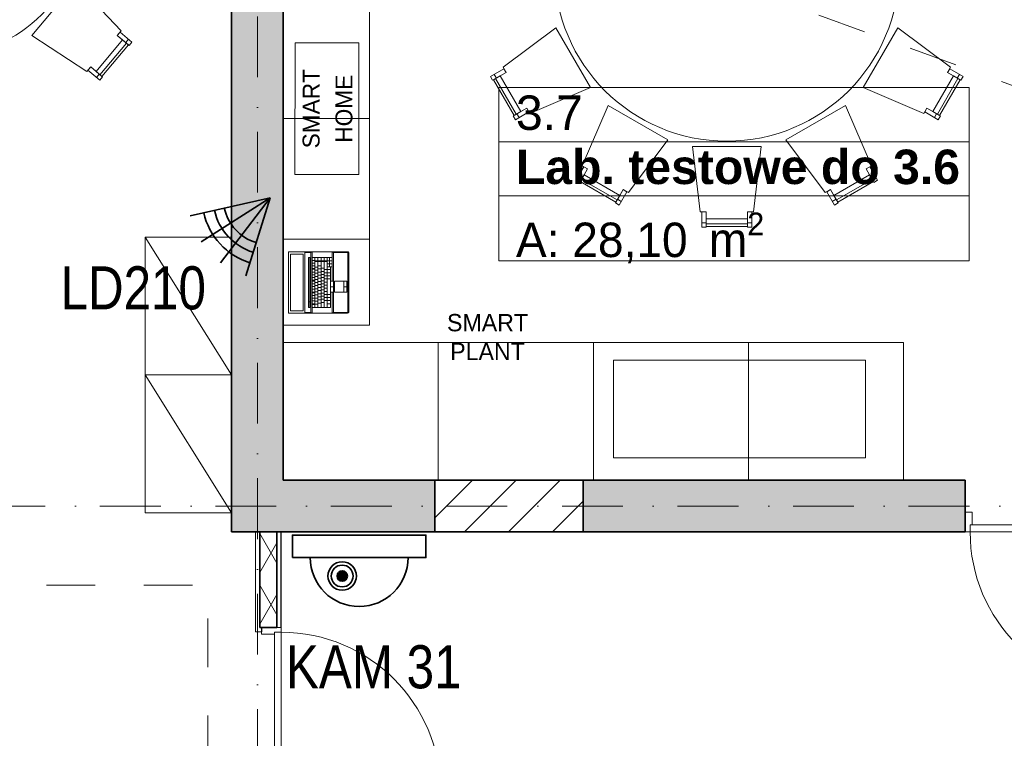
# Model space of a CAD drawing. Header units: millimetres. Extents: x -148444 to 51443, y -4810 to 453290.
# Tile 252 of 256: x 14199 to 19913, y 151908 to 156081. Entities that reach past the tile are written whole.
import ezdxf

# ---------------------------------------------------------------- set-up
doc = ezdxf.new("R2010")
doc.units = ezdxf.units.MM
for name, pattern in [('DASHDOTX2', [2, 1, -0.5, 0, -0.5]), ('Kropki i Kreski', [6.702778, 3.527778, -1.763889, 0, -1.411111]), ('Przerywana', [5.644444, 2.822222, -2.822222]), ('Wipeout_Contour', [1000, 0, -1000])]:
    doc.linetypes.add(name, pattern=pattern)
for name, color, linetype, lineweight in [('!!! CCTV', 1, 'Continuous', 35), ('!!!SSWiN', 3, 'Continuous', 35), ('!!!SSWiN-opis', 6, 'DASHDOTX2', 18)]:
    doc.layers.add(name, color=color, linetype=linetype, lineweight=lineweight)
for name, color, linetype in [('!!! CCTV -opis', 1, 'Continuous'), ('- strefy pomieszczeń', 8, 'Continuous'), ('2D - Ogólne', 8, 'Continuous'), ('2D - Rysunki i Obrazki', 8, 'Continuous'), ('Drzwi Archicad', 8, 'Continuous'), ('Konstrukcja - Siatka mod', 8, 'Continuous'), ('Konstrukcja - Ściany działowe', 8, 'Continuous'), ('Konstrukcja - Ściany nośne wew..P', 8, 'Continuous'), ('Wnętrze - Umeblowanie', 8, 'Continuous')]:
    doc.layers.add(name, color=color, linetype=linetype)
doc.styles.add('GENERATED_STYLE_1', font='ARIALN.TTF')
doc.styles.get("Standard").update_dxf_attribs({"font": 'arial.ttf'})
doc.styles.add('STYL_AUTOMATYCZNY_1', font='arial.ttf')
doc.styles.add('STYL_AUTOMATYCZNY_2', font='arial.ttf')
doc.styles.add('STYL_AUTOMATYCZNY_6', font='txt')
doc.styles.add('STYL_AUTOMATYCZNY_8', font='txt')

# ---------------------------------------------------------------- blocks, each defined once
blk = doc.blocks.new('Czujka_PIR+AM')
for q in [(82.3, 47.5), (93.6, 16.5), (82.3, -47.5), (93.6, -16.5)]:
    blk.add_line((0, 0), q)
for radius in [79, 54.6, 66.3]:
    blk.add_arc((0, 0), radius, 330, 30)
blk.add_attdef('ADRES', (135.7, -10.4), '', height=22.5)
blk = doc.blocks.new('Kamera Kopułowa')
h = blk.add_hatch(color=1)
edge = h.paths.add_edge_path()
edge.add_arc((2.887, -2.378), 0.301, 0, 360)
at = {"color": 1}
blk.add_lwpolyline([(0, -1.308), (7.742, -1.308), (7.742, 0), (0, 0)], close=True, dxfattribs=at)
for radius in [0.827, 0.631, 0.301]:
    blk.add_circle((2.887, -2.378), radius, dxfattribs=at)
blk.add_arc((3.871, -1.308), 2.842, 180, 0, dxfattribs=at)

msp = doc.modelspace()

# ---------------------------------------------------------------- hatches: boundary and pattern name
at = {"layer": 'Konstrukcja - Ściany działowe', "linetype": 'Continuous', "lineweight": 13}
h = msp.add_hatch(dxfattribs=at)
h.set_pattern_fill('Izolacja_miękka_0005', color=8, style=0, pattern_type=2)
h.set_pattern_definition([(60, (-220940.59, 434684.62), (-129.90381, 75), []), (120, (-220940.59, 434684.62), (129.90381, 75), [])])
h.paths.add_polyline_path([(15592, 153106.9), (15592, 152552.4), (15602, 152552.4), (15692, 152552.4), (15692, 153106.9)])
at = {"layer": 'Konstrukcja - Ściany nośne wew..P', "linetype": 'Continuous', "lineweight": 13}
for points in [[(15428, 158356.9), (15428, 153106.9), (15728, 153106.9), (15728, 158356.9)], [(16608, 153106.9), (16608, 153406.9), (15728, 153406.9), (15728, 153106.9)], [(17468, 153106.9), (19686.4, 153106.9), (19686.4, 153406.9), (17468, 153406.9)]]:
    msp.add_hatch(color=8, dxfattribs=at).paths.add_polyline_path(points)
h = msp.add_hatch(dxfattribs=at)
h.set_pattern_fill('Bloczki_ceramiczne_0005', color=8, style=0, pattern_type=2)
h.set_pattern_definition([(45, (-220940.59, 434684.62), (-127.27922, 127.27922), [])])
h.paths.add_polyline_path([(16608, 153406.9), (16608, 153106.9), (17468, 153106.9), (17468, 153406.9)])

# ---------------------------------------------------------------- linework, layer by layer
at = {"layer": '- strefy pomieszczeń', "color": 8, "linetype": 'Continuous', "lineweight": 13, "ltscale": 100}
for p, q in [((16978.7, 155686.3), (19708.7, 155686.3)), ((16978.7, 155372), (16978.7, 155686.3)), ((19708.7, 155686.3), (19708.7, 155372)), ((19708.7, 155372), (16978.7, 155372)), ((16978.7, 155372), (19708.7, 155372)), ((16978.7, 155057.7), (16978.7, 155372)), ((19708.7, 155372), (19708.7, 155057.7)), ((19708.7, 155057.7), (16978.7, 155057.7)), ((16978.7, 155057.7), (19708.7, 155057.7)), ((16978.7, 154681.2), (16978.7, 155057.7)), ((19708.7, 155057.7), (19708.7, 154681.2)), ((19708.7, 154681.2), (16978.7, 154681.2))]:
    msp.add_line(p, q, dxfattribs=at)
at = {"color": 8, "linetype": 'Continuous', "lineweight": 35, "ltscale": 100, "flags": 128}
for points in [[(17468, 153406.9), (16608, 153406.9)], [(16608, 153106.9), (17468, 153106.9)]]:
    msp.add_lwpolyline(points, dxfattribs=at)
at = {"layer": '2D - Ogólne', "color": 8, "linetype": 'Przerywana', "lineweight": 13, "ltscale": 100, "flags": 128}
msp.add_lwpolyline([(13790.4, 152797.8), (15290.4, 152797.8), (15290.4, 151297.8), (13790.4, 151297.8)], close=True, dxfattribs=at)
at = {"layer": 'Drzwi Archicad', "color": 8, "linetype": 'Continuous', "lineweight": 35, "ltscale": 100}
for p, q in [((19686.4, 153221.9), (19686.4, 153406.9)), ((19686.4, 153106.9), (19686.4, 153221.9)), ((19686.4, 153106.9), (19686.4, 153221.9)), ((15692, 152552.4), (15602, 152552.4)), ((15692, 152552.4), (15602, 152552.4))]:
    msp.add_line(p, q, dxfattribs=at)
at = {"layer": 'Drzwi Archicad', "color": 8, "linetype": 'Continuous', "lineweight": 13, "ltscale": 100}
for p, q in [((19686.4, 153106.9), (19686.4, 153221.9)), ((19686.4, 153221.9), (19726.4, 153221.9)), ((19726.4, 153221.9), (19726.4, 153146.9)), ((19726.4, 153146.9), (19714.4, 153146.9)), ((19714.4, 153146.9), (19714.4, 153106.9)), ((20638.4, 153146.9), (19714.4, 153146.9)), ((19714.4, 153146.9), (19714.4, 153106.9)), ((19714.4, 153106.9), (19686.4, 153106.9)), ((19714.4, 153106.9), (20638.4, 153106.9)), ((15567, 152552.4), (15567, 152527.4)), ((15602, 152527.4), (15567, 152527.4)), ((15717, 152552.4), (15602, 152552.4)), ((15602, 152552.4), (15602, 152512.4)), ((15602, 152512.4), (15677, 152512.4)), ((15677, 152512.4), (15677, 152524.4)), ((15677, 152524.4), (15717, 152524.4)), ((15677, 151600.4), (15677, 152524.4)), ((15677, 152524.4), (15717, 152524.4)), ((15717, 152552.4), (15692, 152552.4)), ((15717, 152552.4), (15692, 152552.4)), ((15717, 152524.4), (15717, 152552.4)), ((15717, 152524.4), (15717, 151600.4))]:
    msp.add_line(p, q, dxfattribs=at)
for centre, start, end in [((20638.4, 153106.9), 180, 270), ((15717, 151600.4), 0, 90)]:
    msp.add_arc(centre, 924, start, end, dxfattribs=at)
at = {"layer": 'Konstrukcja - Siatka mod', "color": 8, "linetype": 'Kropki i Kreski', "lineweight": 13, "ltscale": 100}
for p, q in [((15578, 161462.8), (15578, 144498)), ((7290.5, 153256.9), (36735, 153256.9))]:
    msp.add_line(p, q, dxfattribs=at)
at = {"layer": 'Konstrukcja - Ściany działowe', "color": 8, "linetype": 'Continuous', "lineweight": 35, "ltscale": 100}
for p, q in [((15592, 153106.9), (15592, 152552.4)), ((15692, 152552.4), (15692, 153106.9)), ((15592, 152552.4), (15602, 152552.4)), ((15692, 152552.4), (15602, 152552.4))]:
    msp.add_line(p, q, dxfattribs=at)
at = {"layer": 'Konstrukcja - Ściany działowe', "color": 8, "linetype": 'Continuous', "lineweight": 13, "ltscale": 100}
for p, q in [((15567, 152552.4), (15567, 152527.4)), ((15602, 152527.4), (15567, 152527.4)), ((15717, 152552.4), (15692, 152552.4))]:
    msp.add_line(p, q, dxfattribs=at)
at = {"layer": 'Konstrukcja - Ściany działowe', "color": 8, "linetype": 'Continuous', "lineweight": 25, "ltscale": 100}
msp.add_line((15602, 152552.4), (15602, 152527.4), dxfattribs=at)
at = {"layer": 'Konstrukcja - Ściany działowe', "color": 8, "linetype": 'Continuous', "lineweight": 13, "ltscale": 100, "flags": 128}
for points in [[(15567, 153106.9), (15567, 152552.4)], [(15717, 153106.9), (15692, 153106.9)]]:
    msp.add_lwpolyline(points, dxfattribs=at)
at = {"layer": 'Konstrukcja - Ściany działowe', "color": 8, "linetype": 'Continuous', "lineweight": 25, "ltscale": 100, "flags": 128}
for points in [[(15592, 153106.9), (15567, 153106.9)], [(15717, 152552.4), (15717, 153106.9)]]:
    msp.add_lwpolyline(points, dxfattribs=at)
at = {"layer": 'Konstrukcja - Ściany działowe', "color": 8, "linetype": 'Continuous', "lineweight": 35, "ltscale": 100, "flags": 128}
msp.add_lwpolyline([(15692, 153106.9), (15592, 153106.9)], dxfattribs=at)
at = {"layer": 'Konstrukcja - Ściany nośne wew..P', "color": 8, "linetype": 'Continuous', "lineweight": 35, "ltscale": 100}
for p, q in [((16608, 153406.9), (16608, 153106.9)), ((17468, 153406.9), (17468, 153106.9)), ((19686.4, 153221.9), (19686.4, 153406.9)), ((19686.4, 153106.9), (19686.4, 153221.9))]:
    msp.add_line(p, q, dxfattribs=at)
at = {"layer": 'Konstrukcja - Ściany nośne wew..P', "color": 8, "linetype": 'Continuous', "lineweight": 35, "ltscale": 100, "flags": 128}
for points in [[(15428, 158356.9), (15428, 153106.9)], [(15728, 153406.9), (15728, 158356.9)], [(16608, 153406.9), (15728, 153406.9)], [(19686.4, 153406.9), (17468, 153406.9)], [(15428, 153106.9), (15728, 153106.9)], [(15728, 153106.9), (16608, 153106.9)], [(17468, 153106.9), (19686.4, 153106.9)]]:
    msp.add_lwpolyline(points, dxfattribs=at)
at = {"layer": 'Wnętrze - Umeblowanie', "color": 8, "linetype": 'Przerywana', "lineweight": 13, "ltscale": 100}
msp.add_line((21222.8, 155238.7), (18475.3, 156238.7), dxfattribs=at)
at = {"layer": 'Wnętrze - Umeblowanie', "color": 8, "linetype": 'Continuous', "lineweight": 13, "ltscale": 100}
for p, q in [((14664.8, 155761.1), (14818.7, 155944.5)), ((14830.9, 155966.9), (14814.9, 155947.7)), ((14644.9, 155745.2), (14661, 155764.3)), ((16952.6, 155763.1), (16965.1, 155741.5)), ((19652.1, 155763.1), (19639.6, 155741.5)), ((16960.8, 155739), (17080.5, 155531.7)), ((19524.2, 155531.7), (19643.9, 155739)), ((17097.3, 155512.5), (17084.8, 155534.2)), ((19507.4, 155512.5), (19519.9, 155534.2)), ((17439.6, 155170.3), (17461.2, 155157.8)), ((17458.7, 155153.5), (17666, 155033.8)), ((18938.7, 155033.8), (19146, 155153.5)), ((19165.2, 155170.3), (19143.5, 155157.8)), ((17690.2, 155025.6), (17668.5, 155038.1)), ((18914.6, 155025.6), (18936.2, 155038.1)), ((18157.7, 154900.3), (18182.7, 154900.3)), ((18447.1, 154900.3), (18422.1, 154900.3)), ((18182.7, 154895.3), (18422.1, 154895.3)), ((14928, 154818.2), (15428, 154018.2)), ((15757.9, 154732.4), (15757.9, 154377.4)), ((15758.3, 154732.4), (15757.9, 154732.4)), ((15759.2, 154732.4), (15758.3, 154732.4)), ((15760.5, 154732.4), (15759.2, 154732.4)), ((15762.1, 154732.4), (15760.5, 154732.4)), ((15763.6, 154732.4), (15762.1, 154732.4)), ((15764.8, 154732.4), (15763.6, 154732.4)), ((15765.7, 154732.4), (15764.8, 154732.4)), ((16102.1, 154732.4), (15765.7, 154732.4)), ((15853.1, 154732.4), (15853.1, 154377.4)), ((15888.1, 154728.4), (15853.1, 154728.4)), ((15888.1, 154728.9), (15888.4, 154729.7)), ((15888.1, 154728.9), (15888.1, 154380.8)), ((15888.4, 154729.7), (15890.8, 154731.2)), ((15890.8, 154731.2), (15895.2, 154732.3)), ((15896.1, 154732.4), (15895.2, 154732.3)), ((15896.1, 154699.9), (15896.1, 154732.4)), ((16012.1, 154699.9), (16012.1, 154732.4)), ((16013, 154732.3), (16012.1, 154732.4)), ((16017.4, 154731.2), (16013, 154732.3)), ((16019.8, 154729.7), (16017.4, 154731.2)), ((16020.1, 154728.9), (16019.8, 154729.7)), ((16020.1, 154562.9), (16020.1, 154728.9)), ((16101.7, 154728.4), (16020.1, 154728.4)), ((16102.8, 154728.1), (16101.7, 154728.4)), ((16104.4, 154731.9), (16102.1, 154732.4)), ((16103.5, 154727.7), (16102.8, 154728.1)), ((16103.9, 154727.1), (16103.5, 154727.7)), ((16104.1, 154726), (16103.9, 154727.1)), ((16106.4, 154730.6), (16104.4, 154731.9)), ((16107.7, 154728.7), (16106.4, 154730.6)), ((16108.1, 154726.4), (16107.7, 154728.7)), ((15771.1, 154389.9), (15771.1, 154719.9)), ((15771.1, 154719.9), (15843, 154719.9)), ((15843, 154719.9), (15843, 154389.9)), ((15875.1, 154409.9), (15875.1, 154699.9)), ((15875.1, 154699.9), (15882.1, 154699.9)), ((15882.1, 154699.9), (15882.1, 154409.9)), ((15896.1, 154409.9), (15896.1, 154699.9)), ((15896.1, 154699.9), (16012.1, 154699.9)), ((15911.6, 154683.4), (15896.1, 154683.4)), ((15911.6, 154409.9), (15911.6, 154699.9)), ((15983.6, 154681.4), (15911.6, 154681.4)), ((15983.6, 154677.4), (15911.6, 154677.4)), ((15929.6, 154681.4), (15929.6, 154699.9)), ((15929.6, 154409.9), (15929.6, 154677.4)), ((15947.6, 154681.4), (15947.6, 154699.9)), ((15947.6, 154409.9), (15947.6, 154677.4)), ((15965.6, 154681.4), (15965.6, 154699.9)), ((15965.6, 154409.9), (15965.6, 154677.4)), ((15983.6, 154409.9), (15983.6, 154699.9)), ((16012.1, 154681.4), (15983.6, 154681.4)), ((15997.6, 154644.9), (15997.6, 154699.9)), ((16012.1, 154699.9), (16012.1, 154644.9)), ((16104.1, 154383.8), (16104.1, 154726)), ((16108.1, 154383.4), (16108.1, 154726.4)), ((15911.6, 154667.4), (15896.1, 154667.4)), ((15911.6, 154651.4), (15896.1, 154651.4)), ((15911.6, 154635.4), (15896.1, 154635.4)), ((15911.6, 154631.4), (15896.1, 154631.4)), ((15911.6, 154615.4), (15896.1, 154615.4)), ((15929.6, 154644.4), (15911.6, 154644.4)), ((15929.6, 154626.4), (15911.6, 154626.4)), ((15947.6, 154651.4), (15929.6, 154651.4)), ((15947.6, 154633.4), (15929.6, 154633.4)), ((15947.6, 154615.4), (15929.6, 154615.4)), ((15965.6, 154637.4), (15947.6, 154637.4)), ((15965.6, 154619.4), (15947.6, 154619.4)), ((16002.1, 154629.4), (15965.6, 154629.4)), ((16012.1, 154663.4), (15983.6, 154663.4)), ((15983.6, 154644.9), (16012.1, 154644.9)), ((16002.1, 154644.9), (16002.1, 154409.9)), ((16012.1, 154644.9), (16002.1, 154644.9)), ((16012.1, 154562.9), (16012.1, 154644.9)), ((15911.6, 154599.4), (15896.1, 154599.4)), ((15911.6, 154583.4), (15896.1, 154583.4)), ((15911.6, 154567.4), (15896.1, 154567.4)), ((15911.6, 154563.4), (15896.1, 154563.4)), ((15929.6, 154608.4), (15911.6, 154608.4)), ((15929.6, 154590.4), (15911.6, 154590.4)), ((15929.6, 154572.4), (15911.6, 154572.4)), ((15947.6, 154597.4), (15929.6, 154597.4)), ((15947.6, 154579.4), (15929.6, 154579.4)), ((15947.6, 154561.4), (15929.6, 154561.4)), ((15965.6, 154601.4), (15947.6, 154601.4)), ((15965.6, 154583.4), (15947.6, 154583.4)), ((15965.6, 154565.4), (15947.6, 154565.4)), ((16002.1, 154611.4), (15965.6, 154611.4)), ((16002.1, 154593.4), (15965.6, 154593.4)), ((16002.1, 154575.4), (15965.6, 154575.4)), ((15983.6, 154557.4), (15965.6, 154557.4)), ((16002.1, 154562.9), (16012.1, 154562.9)), ((16012.1, 154562.9), (16020.1, 154562.9)), ((16020.1, 154562.9), (16020.1, 154497.9)), ((16026.1, 154562.9), (16026.1, 154497.9)), ((16098.1, 154562.9), (16026.1, 154562.9)), ((16079.6, 154562.9), (16079.6, 154497.9)), ((16098.1, 154497.9), (16098.1, 154562.9)), ((15911.6, 154547.4), (15896.1, 154547.4)), ((15911.6, 154531.4), (15896.1, 154531.4)), ((15911.6, 154515.4), (15896.1, 154515.4)), ((15911.6, 154499.4), (15896.1, 154499.4)), ((15929.6, 154554.4), (15911.6, 154554.4)), ((15929.6, 154536.4), (15911.6, 154536.4)), ((15929.6, 154518.4), (15911.6, 154518.4)), ((15929.6, 154500.4), (15911.6, 154500.4)), ((15947.6, 154543.4), (15929.6, 154543.4)), ((15947.6, 154525.4), (15929.6, 154525.4)), ((15947.6, 154507.4), (15929.6, 154507.4)), ((15965.6, 154547.4), (15947.6, 154547.4)), ((15965.6, 154529.4), (15947.6, 154529.4)), ((15965.6, 154511.4), (15947.6, 154511.4)), ((15983.6, 154539.4), (15965.6, 154539.4)), ((15983.6, 154521.4), (15965.6, 154521.4)), ((15983.6, 154503.4), (15965.6, 154503.4)), ((16020.1, 154530.4), (16002.1, 154530.4)), ((16079.6, 154530.4), (16098.1, 154530.4)), ((15882.1, 154442.4), (15875.1, 154442.4)), ((15911.6, 154495.4), (15896.1, 154495.4)), ((15911.6, 154479.4), (15896.1, 154479.4)), ((15911.6, 154463.4), (15896.1, 154463.4)), ((15911.6, 154447.4), (15896.1, 154447.4)), ((15929.6, 154482.4), (15911.6, 154482.4)), ((15929.6, 154464.4), (15911.6, 154464.4)), ((15929.6, 154446.4), (15911.6, 154446.4)), ((15947.6, 154489.4), (15929.6, 154489.4)), ((15947.6, 154471.4), (15929.6, 154471.4)), ((15947.6, 154453.4), (15929.6, 154453.4)), ((15965.6, 154493.4), (15947.6, 154493.4)), ((15965.6, 154475.4), (15947.6, 154475.4)), ((15965.6, 154457.4), (15947.6, 154457.4)), ((16002.1, 154485.4), (15965.6, 154485.4)), ((16002.1, 154467.4), (15965.6, 154467.4)), ((16002.1, 154449.4), (15965.6, 154449.4)), ((16012.1, 154497.9), (16002.1, 154497.9)), ((16012.1, 154377.4), (16012.1, 154497.9)), ((16012.1, 154497.9), (16020.1, 154497.9)), ((16020.1, 154380.8), (16020.1, 154497.9)), ((16026.1, 154497.9), (16098.1, 154497.9)), ((15843, 154389.9), (15771.1, 154389.9)), ((15882.1, 154409.9), (15875.1, 154409.9)), ((15911.6, 154431.4), (15896.1, 154431.4)), ((15911.6, 154427.4), (15896.1, 154427.4)), ((15896.1, 154377.4), (15896.1, 154409.9)), ((16002.1, 154409.9), (15896.1, 154409.9)), ((15929.6, 154428.4), (15911.6, 154428.4)), ((15947.6, 154435.4), (15929.6, 154435.4)), ((15965.6, 154439.4), (15947.6, 154439.4)), ((16002.1, 154431.4), (15983.6, 154431.4)), ((15758.3, 154377.4), (15757.9, 154377.4)), ((15759.2, 154377.4), (15758.3, 154377.4)), ((15760.5, 154377.4), (15759.2, 154377.4)), ((15762.1, 154377.4), (15760.5, 154377.4)), ((15763.6, 154377.4), (15762.1, 154377.4)), ((15764.8, 154377.4), (15763.6, 154377.4)), ((15765.7, 154377.4), (15764.8, 154377.4)), ((16102.1, 154377.4), (15765.7, 154377.4)), ((15853.1, 154381.4), (15888.1, 154381.4)), ((15888.1, 154380.8), (15888.4, 154380)), ((15890.8, 154378.6), (15888.4, 154380)), ((15895.2, 154377.5), (15890.8, 154378.6)), ((15896.1, 154377.4), (15895.2, 154377.5)), ((16012.1, 154377.4), (16013, 154377.5)), ((16013, 154377.5), (16017.4, 154378.6)), ((16017.4, 154378.6), (16019.8, 154380)), ((16019.8, 154380), (16020.1, 154380.8)), ((16020.1, 154381.4), (16101.7, 154381.4)), ((16101.7, 154381.4), (16102.8, 154381.6)), ((16102.1, 154377.4), (16104.4, 154377.8)), ((16102.8, 154381.6), (16103.5, 154382)), ((16103.5, 154382), (16103.9, 154382.6)), ((16103.9, 154382.6), (16104.1, 154383.8)), ((16104.4, 154377.8), (16106.4, 154379.1)), ((16106.4, 154379.1), (16107.7, 154381.1)), ((16107.7, 154381.1), (16108.1, 154383.4)), ((16628, 154206.9), (16628, 153406.9)), ((15428, 154018.2), (14928, 154018.2)), ((14928, 154018.2), (15428, 153218.2))]:
    msp.add_line(p, q, dxfattribs=at)
at = {"layer": 'Wnętrze - Umeblowanie', "color": 8, "linetype": 'Continuous', "lineweight": 13, "ltscale": 100, "flags": 128}
for points in [[(12961.2, 156675.6, -1), (14561.2, 156675.6, -1)], [(19302.4, 156375.3, -1), (17302.4, 156375.3, -1)]]:
    msp.add_lwpolyline(points, format="xyb", close=True, dxfattribs=at)
for points in [[(14268.5, 155988.8), (14525.6, 156295.3), (14787.6, 156016.4), (14765.1, 155989.5), (14795.7, 155963.8), (14641.8, 155780.4), (14611.2, 155806.1), (14588.6, 155779.2)], [(14781.1, 156008.6), (14765.1, 155989.5), (14834, 155931.6), (14850.1, 155950.8)], [(17310.4, 156033.5), (17510.4, 155687.1), (17158.7, 155536.3), (17141.1, 155566.7), (17106.5, 155546.7), (16986.8, 155754), (17021.4, 155774), (17003.9, 155804.4)], [(19094.4, 155687.1), (19294.4, 156033.5), (19600.9, 155804.4), (19583.3, 155774), (19618, 155754), (19498.3, 155546.7), (19463.6, 155566.7), (19446.1, 155536.3)], [(14641.8, 155780.4), (14795.7, 155963.8), (14830.2, 155934.8), (14676.3, 155751.5)], [(14595.1, 155787), (14611.2, 155806.1), (14680.1, 155748.3), (14664.1, 155729.1)], [(17008.9, 155795.6), (17021.4, 155774), (16943.5, 155729), (16931, 155750.6)], [(19595.8, 155795.6), (19583.3, 155774), (19661.3, 155729), (19673.8, 155750.6)], [(16986.8, 155754), (17106.5, 155546.7), (17067.5, 155524.2), (16947.8, 155731.5)], [(19498.3, 155546.7), (19618, 155754), (19656.9, 155731.5), (19537.2, 155524.2)], [(17153.6, 155545), (17141.1, 155566.7), (17063.2, 155521.7), (17075.7, 155500)], [(17614.2, 155583.3), (17960.6, 155383.3), (17731.4, 155076.9), (17701, 155094.4), (17681, 155059.8), (17473.7, 155179.4), (17493.7, 155214.1), (17463.3, 155231.6)], [(18644.2, 155383.3), (18990.6, 155583.3), (19141.4, 155231.6), (19111, 155214.1), (19131, 155179.4), (18923.7, 155059.8), (18903.7, 155094.4), (18873.3, 155076.9)], [(19451.1, 155545), (19463.6, 155566.7), (19541.6, 155521.7), (19529.1, 155500)], [(18102.4, 155345.3), (18502.4, 155345.3), (18457.1, 154965.3), (18422.1, 154965.3), (18422.1, 154925.3), (18182.7, 154925.3), (18182.7, 154965.3), (18147.6, 154965.3)], [(17472.1, 155226.6), (17493.7, 155214.1), (17448.7, 155136.1), (17427.1, 155148.6)], [(19132.7, 155226.6), (19111, 155214.1), (19156, 155136.1), (19177.7, 155148.6)], [(17473.7, 155179.4), (17681, 155059.8), (17658.5, 155020.8), (17451.2, 155140.5)], [(18923.7, 155059.8), (19131, 155179.4), (19153.5, 155140.5), (18946.2, 155020.8)], [(17722.7, 155081.9), (17701, 155094.4), (17656, 155016.5), (17677.7, 155004)], [(18882.1, 155081.9), (18903.7, 155094.4), (18948.7, 155016.5), (18927.1, 155004)], [(18157.7, 154965.3), (18182.7, 154965.3), (18182.7, 154875.3), (18157.7, 154875.3)], [(18447.1, 154965.3), (18422.1, 154965.3), (18422.1, 154875.3), (18447.1, 154875.3)], [(18182.7, 154925.3), (18422.1, 154925.3), (18422.1, 154880.3), (18182.7, 154880.3)], [(15428, 153218.2), (15428, 154818.2), (14928, 154818.2), (14928, 153218.2)], [(15728, 154306.9), (15728, 154806.9), (16228, 154806.9), (16228, 154306.9)], [(15728, 154206.9), (17528, 154206.9), (17528, 153406.9), (15728, 153406.9)]]:
    msp.add_lwpolyline(points, close=True, dxfattribs=at)

# ---------------------------------------------------------------- block references
at = {"layer": '!!! CCTV', "color": 6, "xscale": 100, "yscale": 100, "zscale": 100}
msp.add_blockref('Kamera Kopułowa', (15781.7, 153088.5), dxfattribs=at)

# ---------------------------------------------------------------- texts
at = {"layer": '!!! CCTV -opis', "linetype": 'Continuous', "insert": (16253.7, 152448.8), "char_height": 250, "attachment_point": 2, "style": 'GENERATED_STYLE_1'}
msp.add_mtext('\\fArial Narrow|b0|i0;\\A1;KAM 31', dxfattribs=at)
at = {"layer": '!!!SSWiN-opis', "linetype": 'Continuous', "insert": (14858, 154648.8), "char_height": 250, "width": 152.632, "attachment_point": 2, "line_spacing_factor": 0.7, "style": 'GENERATED_STYLE_1'}
msp.add_mtext('\\fArial Narrow|b0|i0;\\A1;LD210', dxfattribs=at)
at = {"layer": '- strefy pomieszczeń', "color": 8, "linetype": 'Continuous', "lineweight": 13, "char_height": 200, "attachment_point": 1}
for s, insert, style in [('\\A1;{\\pql;\\pt0,100;\\fArial|b0|i0|c238|p0;\\W1.000000;3.7\\fArial|b0|i0|c238|p0;\\W1.000000;\\A1{\\H.66x;\\S^  ;}\\fArial|b0|i0|c238|p0;\\W1.000000;\\fArial|b0|i0|c238|p0;\\W1.000000;\\A1{\\H.66x;\\S^  ;}}', (17078.7, 155640.6), 'STYL_AUTOMATYCZNY_1'), ('\\A1;{\\pql;\\pt0,100;\\fArial|b1|i0|c238|p0;\\W1.000000;Lab. testowe do 3.6\\fArial|b1|i0|c238|p0;\\W1.000000;\\A1{\\H.66x;\\S^  ;}\\fArial|b1|i0|c238|p0;\\W1.000000;\\fArial|b1|i0|c238|p0;\\W1.000000;\\A1{\\H.66x;\\S^  ;}}', (17078.7, 155326.3), 'STYL_AUTOMATYCZNY_2')]:
    msp.add_mtext(s, dxfattribs=dict(at, insert=insert, style=style))
at = {"layer": '2D - Rysunki i Obrazki', "color": 8, "linetype": 'Continuous', "lineweight": 13, "insert": (16913.8, 154103.9), "char_height": 100.522, "attachment_point": 8, "style": 'STYL_AUTOMATYCZNY_8'}
msp.add_mtext('\\A1;{\\pqc;\\fF1|b0|i0|c0|p0;\\W1.000000;SMART \\P\\pqc;\\fF1|b0|i0|c0|p0;\\W1.000000;PLANT\\P\\pqc;\\fF1|b0|i0|c0|p0;\\W1.000000;}', dxfattribs=at)

# ---------------------------------------------------------------- wipeouts: each hides what was drawn before it
at = {"color": 8, "linetype": 'Wipeout_Contour', "lineweight": 0, "ltscale": 741044.444304}
msp.add_wipeout([(16166.5, 155181.1), (16167.8, 155946.1), (15797.4, 155946.7), (15796, 155181.7)], dxfattribs=at).dxf.layer = '2D - Rysunki i Obrazki'
at = {"color": 8, "linetype": 'Wipeout_Contour', "lineweight": 0, "ltscale": 735727.766637}
msp.add_wipeout([(17644.9, 153536.3), (19107, 153536.3), (19107, 154103.9), (17644.9, 154103.9)], dxfattribs=at).dxf.layer = '2D - Rysunki i Obrazki'

# ---------------------------------------------------------------- next in the draw order: linework, layer by layer
at = {"layer": '2D - Rysunki i Obrazki', "color": 8, "linetype": 'Continuous', "lineweight": 13, "ltscale": 100}
for p, q in [((15797.4, 155946.7), (15796, 155181.7)), ((16167.8, 155946.1), (15797.4, 155946.7)), ((16166.5, 155181.1), (16167.8, 155946.1)), ((15796, 155181.7), (16166.5, 155181.1)), ((19107, 154103.9), (17644.9, 154103.9)), ((17644.9, 154103.9), (17644.9, 153536.3)), ((19107, 153536.3), (19107, 154103.9)), ((17644.9, 153536.3), (19107, 153536.3))]:
    msp.add_line(p, q, dxfattribs=at)
at = {"layer": 'Wnętrze - Umeblowanie', "color": 8, "linetype": 'Continuous', "lineweight": 13, "ltscale": 100}
for p, q in [((15728, 155506.9), (16228, 155506.9)), ((18428, 154206.9), (18428, 153406.9))]:
    msp.add_line(p, q, dxfattribs=at)
at = {"layer": 'Wnętrze - Umeblowanie', "color": 8, "linetype": 'Continuous', "lineweight": 13, "ltscale": 100, "flags": 128}
for points in [[(15728, 154806.9), (15728, 156206.9), (16228, 156206.9), (16228, 154806.9)], [(17528, 154206.9), (19328, 154206.9), (19328, 153406.9), (17528, 153406.9)]]:
    msp.add_lwpolyline(points, close=True, dxfattribs=at)

# ---------------------------------------------------------------- next in the draw order: block references
at = {"layer": '!!!SSWiN', "xscale": -4.999999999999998, "yscale": 5, "zscale": 5, "rotation": 42.69171011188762}
msp.add_blockref('Czujka_PIR+AM', (15652.4, 155046.7), dxfattribs=at)

# ---------------------------------------------------------------- next in the draw order: texts
at = {"layer": '- strefy pomieszczeń', "color": 8, "linetype": 'Continuous', "lineweight": 13, "insert": (17078.7, 154960.8), "char_height": 200, "attachment_point": 1, "style": 'STYL_AUTOMATYCZNY_6'}
msp.add_mtext('\\A1;{\\pql;\\pt0,500;\\fGeneva CE|b0|i0|c0|p0;\\W1.000000;A: 28,10\\fGeneva CE|b0|i0|c0|p0;\\W1.000000;\\A1{\\H.66x;\\S^  ;}\\fGeneva CE|b0|i0|c0|p0;\\W1.000000; m\\fGeneva CE|b0|i0|c0|p0;\\W1.000000;\\A1{\\H.66x;\\S2^  ;}}', dxfattribs=at)
at = {"layer": '2D - Rysunki i Obrazki', "color": 8, "linetype": 'Continuous', "lineweight": 13, "insert": (16131.2, 155563.6), "char_height": 98.407, "attachment_point": 8, "rotation": 89.9, "line_spacing_factor": 1.160778, "style": 'STYL_AUTOMATYCZNY_8'}
msp.add_mtext('\\A1;{\\pqc;\\fF1|b0|i0|c0|p0;\\W1.000000;SMART \\P\\pqc;\\fF1|b0|i0|c0|p0;\\W1.000000;HOME}', dxfattribs=at)

doc.saveas('drawing.dxf')
